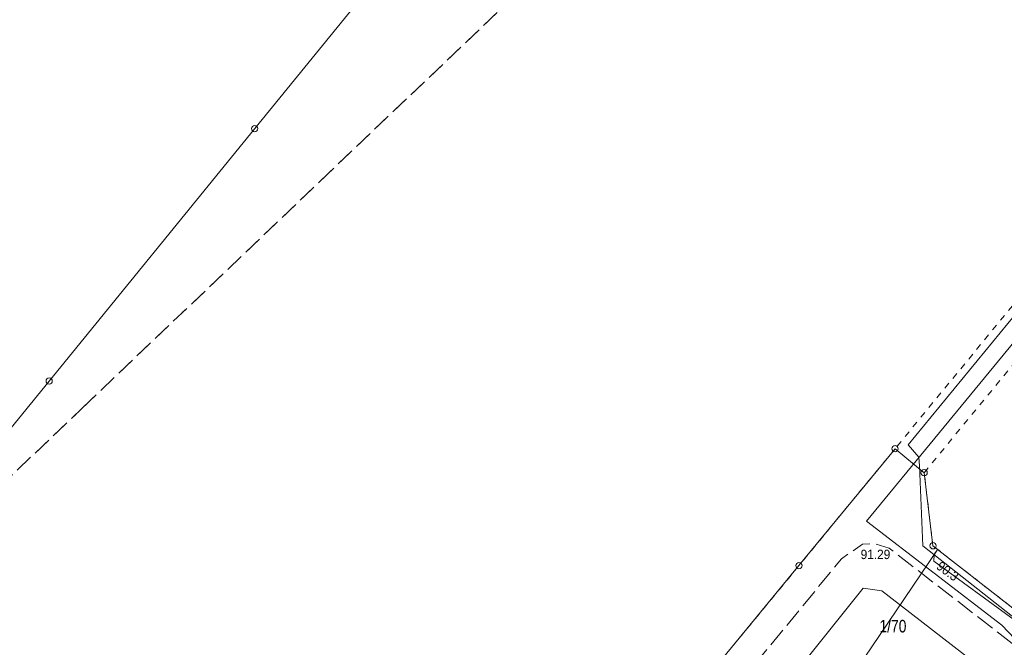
# Model space of a CAD drawing. Header units: metres. Extents: x 6540907 to 6541833, y 5893434 to 5894895.
# Tile 236 of 256: x 6540983 to 6541062, y 5894571 to 5894621. Entities that reach past the tile are written whole.
import ezdxf
from ezdxf.enums import TextEntityAlignment as Align

# ---------------------------------------------------------------- set-up
doc = ezdxf.new("R2010")
doc.units = ezdxf.units.M
doc.header["$MEASUREMENT"] = 0
for name, pattern in [('1.5_0.5', [2, 1.5, -0.5]), ('219-500', [0, 0]), ('egkk-500', [2, 1.5, -0.5]), ('egug-500', [1, 0.5, -0.5])]:
    doc.linetypes.add(name, pattern=pattern)
doc.layers.get('0').update_dxf_attribs({"color": 2, "linetype": 'CONTINUOUS', "lineweight": 5})
for name, color, linetype, lineweight in [('202-punkt graniczny', 251, 'CONTINUOUS', 9), ('211-numer działki ewidencyjnej', 156, 'CONTINUOUS', 9), ('217-kontur klasyfikacyjny', 251, 'CONTINUOUS', 9), ('218-kontur użytku gruntowego', 251, 'CONTINUOUS', 9), ('219-działka ewidencyjna', 152, 'CONTINUOUS', 18), ('jezdnia', 251, 'CONTINUOUS', 9), ('pikieta sztuczna', 251, 'CONTINUOUS', 9), ('pikieta sztuczna-Atr2', 251, 'CONTINUOUS', 9), ('przewód elektroenergetyczny podziemny', 251, 'CONTINUOUS', 9), ('przewód kanalizacyjny', 251, 'CONTINUOUS', 9), ('przewód wodociągowy', 251, 'CONTINUOUS', 9), ('rzędna', 251, 'CONTINUOUS', 9), ('rzędna-Atr2', 251, 'CONTINUOUS', 9)]:
    doc.layers.add(name, color=color, linetype=linetype, lineweight=lineweight)
doc.styles.get("Standard").update_dxf_attribs({"font": 'Arial', "width": 0.75})

# ---------------------------------------------------------------- blocks, each defined once
blk = doc.blocks.new('202')
at = {"color": 0, "linetype": 'Continuous', "lineweight": 0}
blk.add_circle((0, 0), 0.25, dxfattribs=at)
blk = doc.blocks.new('PW01')
at = {"linetype": 'Continuous', "lineweight": 13}
h = blk.add_hatch(color=0, dxfattribs=at)
edge = h.paths.add_edge_path()
edge.add_arc((0, 0), 0.045, 0, 360)

msp = doc.modelspace()

# ---------------------------------------------------------------- linework, layer by layer
at = {"layer": '217-kontur klasyfikacyjny', "linetype": 'egkk-500', "lineweight": 18, "flags": 128}
for points in [[(6541007.4, 5894607.95), (6541044.7, 5894643.51)], [(6540988.45, 5894589.87), (6541007.4, 5894607.95)], [(6540968.75, 5894571.09), (6540988.45, 5894589.87)]]:
    msp.add_lwpolyline(points, dxfattribs=at)
at = {"layer": '218-kontur użytku gruntowego', "linetype": 'egug-500', "lineweight": 18, "flags": 128}
for points in [[(6541007.4, 5894607.95), (6541044.7, 5894643.51)], [(6541082.28, 5894621.97), (6541053.24, 5894586.61)], [(6540988.45, 5894589.87), (6541007.4, 5894607.95)], [(6541055.56, 5894584.7), (6541068.7, 5894600.69)], [(6540968.75, 5894571.09), (6540988.45, 5894589.87)], [(6541053.24, 5894586.61), (6541045.58, 5894577.29)], [(6541056.26, 5894578.87), (6541055.56, 5894584.7)], [(6541072.63, 5894566.1), (6541056.26, 5894578.87)], [(6541045.58, 5894577.29), (6541029.09, 5894557.23)]]:
    msp.add_lwpolyline(points, dxfattribs=at)
at = {"layer": '219-działka ewidencyjna', "linetype": '219-500', "lineweight": 18, "flags": 128}
for points in [[(6541002.18, 5894612.14), (6541029.87, 5894646.14)], [(6540985.79, 5894592.01), (6541002.18, 5894612.14)], [(6540968.75, 5894571.09), (6540985.79, 5894592.01)], [(6541053.24, 5894586.61), (6541045.58, 5894577.29)], [(6541055.56, 5894584.7), (6541053.24, 5894586.61)], [(6541056.26, 5894578.87), (6541055.56, 5894584.7)], [(6541072.63, 5894566.1), (6541056.26, 5894578.87)], [(6541029.09, 5894557.23), (6541045.58, 5894577.29)]]:
    msp.add_lwpolyline(points, dxfattribs=at)
at = {"layer": 'jezdnia', "linetype": '1.5_0.5', "lineweight": 18, "flags": 128}
msp.add_lwpolyline([(6541041.53, 5894568.78), (6541026.95, 5894551.02), (6540999.72, 5894517.88), (6540998.02, 5894516.39), (6541003.02, 5894513.32), (6541031.39, 5894547.82), (6541047.22, 5894567.1), (6541049.6, 5894569.16), (6541052.04, 5894569.84), (6541054.87, 5894569.62), (6541056.75, 5894568.7), (6541057.52, 5894568.13), (6541057.7, 5894566.5), (6541057.11, 5894565.72), (6541056.99, 5894565.58), (6541060.19, 5894563.03), (6541060.31, 5894563.2), (6541060.94, 5894564.01), (6541062.33, 5894564.34), (6541074.79, 5894554.63), (6541075, 5894553.04), (6541074.34, 5894552.22), (6541074.29, 5894552.13), (6541077.44, 5894549.66), (6541077.51, 5894549.76), (6541078.15, 5894550.58), (6541079.73, 5894550.78), (6541101.76, 5894533.61), (6541101.27, 5894531.34), (6541104.4, 5894528.88), (6541106.49, 5894529.92), (6541114.53, 5894523.62), (6541114.7, 5894522.03), (6541114.13, 5894521.28), (6541113.94, 5894521.02), (6541116.94, 5894518.72), (6541117.72, 5894519.72), (6541119.19, 5894519.98), (6541132.93, 5894509.28), (6541136.26, 5894513.61), (6541119.41, 5894526.76), (6541119.25, 5894528.37), (6541119.99, 5894529.38), (6541116.78, 5894531.97), (6541116.67, 5894531.8), (6541115.98, 5894530.92), (6541114.43, 5894530.67), (6541098.67, 5894542.96), (6541098.56, 5894544.48), (6541099.26, 5894545.38), (6541095.92, 5894547.97), (6541095.79, 5894547.81), (6541095.23, 5894547.11), (6541093.61, 5894546.9), (6541077.83, 5894559.22), (6541077.71, 5894560.73), (6541078.32, 5894561.57), (6541078.37, 5894561.64), (6541074.62, 5894564.6), (6541074.55, 5894564.52), (6541073.93, 5894563.7), (6541072.48, 5894563.37), (6541069.72, 5894565.51), (6541069.69, 5894566.96), (6541070.33, 5894567.82), (6541070.38, 5894567.87), (6541067.05, 5894570.56), (6541066.96, 5894570.44), (6541066.32, 5894569.61), (6541064.91, 5894569.28), (6541052.77, 5894578.68), (6541051.51, 5894579.06), (6541050.65, 5894578.99), (6541048.98, 5894577.84)], close=True, dxfattribs=at)
at = {"layer": 'przewód elektroenergetyczny podziemny', "linetype": 'Continuous', "lineweight": 18, "flags": 128}
for points in [[(6541072.67, 5894566.33), (6541072.26, 5894565.62), (6541055.45, 5894578.86), (6541055.18, 5894585.24), (6541055.15, 5894585.94), (6541054.28, 5894586.93), (6541069.58, 5894605.54), (6541083.36, 5894622.05), (6541055.67, 5894641.48), (6541038.81, 5894653.24), (6541031.44, 5894657.6), (6541029.78, 5894658.74), (6541014.23, 5894670.16), (6541030.59, 5894686.92), (6541028.76, 5894688.91), (6541026.19, 5894691.71), (6541020.78, 5894697.58)], [(6541056.6, 5894578.51), (6541050.12, 5894568.91), (6541037.41, 5894553.81), (6541037.6, 5894552.55), (6541036.63, 5894552.96), (6541021.86, 5894534.76), (6541022.19, 5894533.67), (6541021.2, 5894533.97), (6541006.19, 5894515.71), (6541006.41, 5894514.47), (6541005.31, 5894514.64), (6540995.14, 5894500.52), (6541001.53, 5894494.87), (6541009.364, 5894488.17)], [(6541062.73, 5894572.97), (6541056.34, 5894577.65), (6541056.35, 5894578.19), (6541056.6, 5894578.51)]]:
    msp.add_lwpolyline(points, dxfattribs=at)
at = {"layer": 'przewód kanalizacyjny', "linetype": 'Continuous', "lineweight": 18, "flags": 128}
msp.add_lwpolyline([(6540987.13, 5894509.2), (6540988.87, 5894509.42), (6540990.07, 5894511.17), (6540994.71, 5894507.65), (6540995.86, 5894508.05), (6541022.49, 5894540.21), (6541050.71, 5894575.48), (6541052.2, 5894575.28), (6541077.6, 5894555.59), (6541117.04, 5894524.91), (6541118.91, 5894524.41), (6541144.72, 5894504.51), (6541146.02, 5894504.44), (6541152.79, 5894513.33), (6541183.85, 5894534.28)], dxfattribs=at)
at = {"layer": 'przewód wodociągowy', "linetype": 'Continuous', "lineweight": 18, "flags": 128}
for points in [[(6541050.97, 5894580.83), (6541068.68, 5894602.33), (6541077.33, 5894613.09), (6541081.45, 5894618.06), (6541084.92, 5894622.57), (6541052.87, 5894645.63), (6541011.16, 5894673.82)], [(6541050.97, 5894580.83), (6541061.75, 5894572.53), (6541065.32, 5894568.79), (6541073.65, 5894563.5), (6541078.17, 5894560.11), (6541085, 5894554.8), (6541090.1, 5894550.25), (6541107.98, 5894536.17), (6541112.21, 5894532.98), (6541123.17, 5894524.35), (6541144.62, 5894507.86), (6541144.87, 5894507.39)]]:
    msp.add_lwpolyline(points, dxfattribs=at)

# ---------------------------------------------------------------- block references
at = {"layer": '202-punkt graniczny', "linetype": 'Continuous', "lineweight": 18}
for p in [(6541002.18, 5894612.14), (6540985.79, 5894592.01), (6541053.24, 5894586.61), (6541055.56, 5894584.7), (6541056.26, 5894578.87), (6541045.58, 5894577.29)]:
    msp.add_blockref('202', p, dxfattribs=at)
at = {"layer": 'pikieta sztuczna', "linetype": 'Continuous', "lineweight": 13}
msp.add_blockref('PW01', (6541052.77, 5894578.68), dxfattribs=at)
at = {"layer": 'rzędna', "linetype": 'Continuous', "lineweight": 18}
msp.add_blockref('PW01', (6541056.34, 5894577.65), dxfattribs=at)

# ---------------------------------------------------------------- texts
at = {"layer": '211-numer działki ewidencyjnej', "linetype": 'Continuous', "lineweight": 18, "width": 0.79}
msp.add_text('1/70', height=1, dxfattribs=at).set_placement((6541052, 5894572.96), align=Align.TOP_LEFT)
at = {"layer": 'pikieta sztuczna-Atr2', "width": 0.9}
msp.add_text('91.29', height=0.75, dxfattribs=at).set_placement((6541050.5, 5894577.81))
at = {"layer": 'rzędna-Atr2', "width": 0.9}
msp.add_text('90.3', height=0.75, rotation=323.781, dxfattribs=at).set_placement((6541056.7, 5894577.39), align=Align.MIDDLE_LEFT)

doc.saveas('drawing.dxf')
